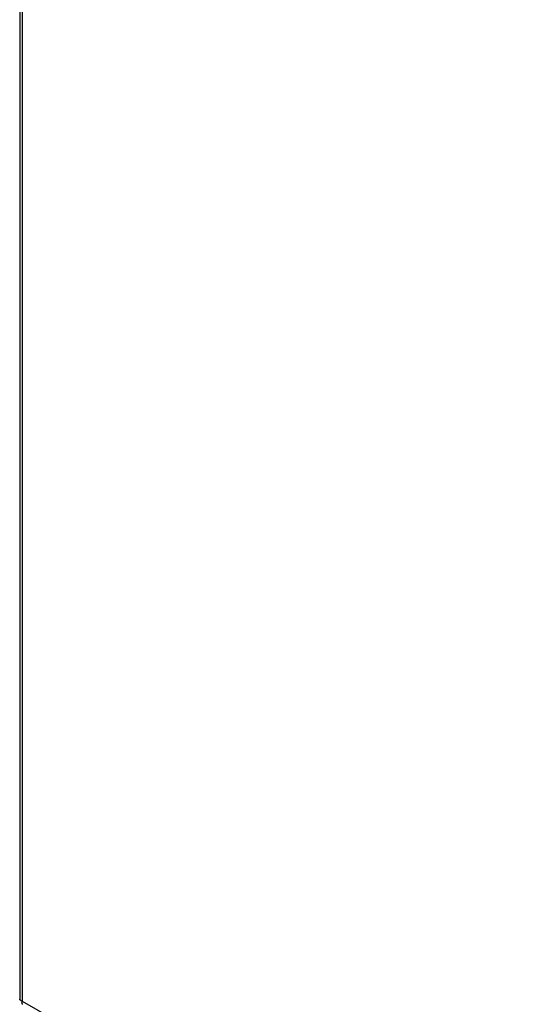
# Model space of a CAD drawing. Extents: x 807 to 1172, y 30 to 260.
# Tile 144 of 214: x 1103 to 1112, y 104 to 123. Entities that reach past the tile are written whole.
import ezdxf

# ---------------------------------------------------------------- set-up
doc = ezdxf.new("R2010")
doc.units = 0
doc.header["$LTSCALE"] = 4
doc.header["$MEASUREMENT"] = 0
doc.layers.get('0').update_dxf_attribs({"linetype": 'CONTINUOUS'})

msp = doc.modelspace()

# ---------------------------------------------------------------- linework, layer by layer
for p, q in [((1102.656, 148.17), (1102.656, 104.538)), ((1102.705, 148.07), (1102.705, 104.502)), ((1102.705, 104.502), (1119.82, 94.647))]:
    msp.add_line(p, q)
msp.add_open_spline([(1102.705, 104.502), (1102.674, 104.509), (1102.656, 104.524), (1102.656, 104.538)], degree=3)
msp.add_open_spline([(1102.712, 104.441), (1102.709, 104.443), (1102.707, 104.445), (1102.705, 104.447), (1102.698, 104.458), (1102.697, 104.478), (1102.705, 104.502)], degree=3, knots=[0.7834645, 0.7834645, 0.7834645, 0.7834645, 0.9353272, 0.9353272, 0.9353272, 1.5707963, 1.5707963, 1.5707963, 1.5707963])

doc.saveas('drawing.dxf')
